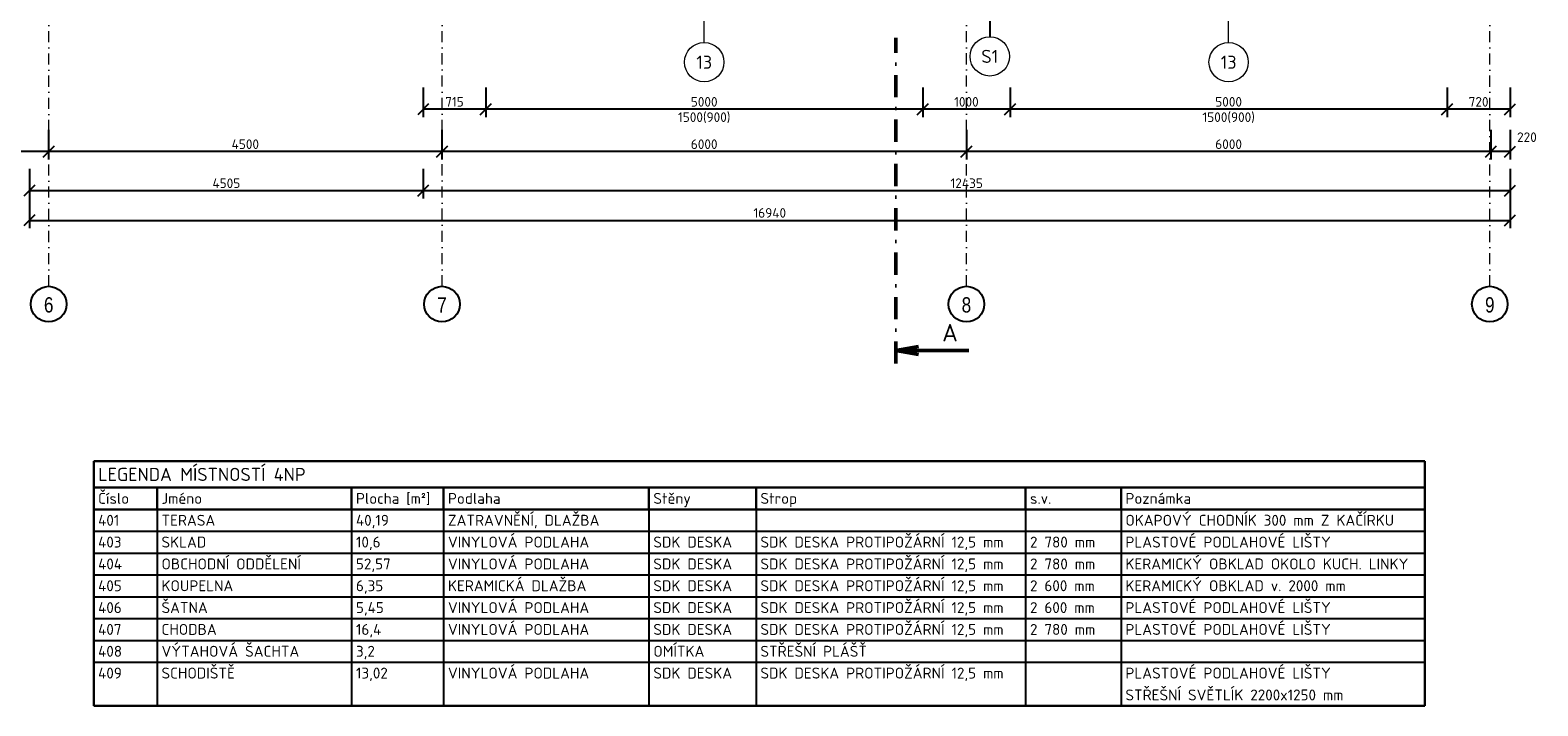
# Model space of a CAD drawing. Header units: millimetres. Extents: x -118752 to 407724, y -73278 to 155058.
# Tile 24 of 256: x 86732 to 103982, y -73278 to -65542. Entities that reach past the tile are written whole.
import ezdxf
from ezdxf.enums import TextEntityAlignment as Align

# ---------------------------------------------------------------- set-up
doc = ezdxf.new("R2010")
doc.units = ezdxf.units.MM
doc.header["$LTSCALE"] = 10
doc.linetypes.add('DASHDOT', pattern=[25.4, 12.7, -6.35, 0, -6.35])
for name, color, linetype, lineweight in [('CKBUBLINY', 1, 'Continuous', 18), ('CKBUBLINY_POPIS', 3, 'Continuous', 25), ('CKKOTY', 3, 'Continuous', 25), ('CKPOPIS_POHLED', 3, 'Continuous', 25), ('CKRASTR', 7, 'DASHDOT', 15), ('CKRASTR_POPIS', 3, 'Continuous', 25), ('CKREZY_OZNACENI', 4, 'DASHDOT', 50), ('CKTABULKY', 7, 'Continuous', 25)]:
    doc.layers.add(name, color=color, linetype=linetype, lineweight=lineweight)
doc.styles.add('Arial', font='arial.ttf', dxfattribs={"width": 0.8})
doc.styles.get("Standard").update_dxf_attribs({"font": 'isocpeur.ttf'})
doc.styles.add('TABULKY', font='isocpeur.ttf')
doc.dimstyles.new('CADKON', dxfattribs={"dimscale": 50, "dimtxt": 2.2, "dimasz": 2.5, "dimexe": 1.8, "dimexo": 5, "dimgap": 0.6, "dimtad": 1, "dimrnd": 1, "dimtxsty": 'Standard', "dimblk1": 'OBLIQUE', "dimblk2": 'OBLIQUE', "dimsah": 1, "dimcen": 2.5, "dimadec": 1, "dimazin": 2, "dimtfac": 1, "dimtdec": 4, "dimtix": 1, "dimtmove": 2, "dimatfit": 3, "dimldrblk": 'OPEN30', "dimfxl": 5, "dimfxlon": 1, "dimtolj": 1, "dimarcsym": 0})

# ---------------------------------------------------------------- blocks, each defined once
blk = doc.blocks.new('_OBLIQUE')
at = {"color": 0, "linetype": 'ByBlock'}
blk.add_line((-0.5, -0.5), (0.5, 0.5), dxfattribs=at)
blk = doc.blocks.new('*D8124')
at = {"layer": 'CKKOTY', "color": 0, "lineweight": -2}
for p, q in [((102944, -66198), (102944, -66538)), ((103664, -66198), (103664, -66538)), ((103664, -66448), (102944, -66448))]:
    blk.add_line(p, q, dxfattribs=at)
at = {"layer": 'Defpoints', "color": 0}
for p in [(102944, -65404), (103664, -65404), (102944, -66448)]:
    blk.add_point(p, dxfattribs=at)
at = {"layer": 'CKKOTY', "color": 0, "lineweight": -2, "xscale": 125, "yscale": 125, "zscale": 125, "rotation": 180}
blk.add_blockref('_OBLIQUE', (102944, -66448), dxfattribs=at)
at = {"layer": 'CKKOTY', "color": 0, "lineweight": -2, "xscale": 125, "yscale": 125, "zscale": 125}
blk.add_blockref('_OBLIQUE', (103664, -66448), dxfattribs=at)
at = {"layer": 'CKKOTY', "color": 0, "insert": (103304, -66363), "char_height": 110, "attachment_point": 5}
blk.add_mtext('\\A1;720', dxfattribs=at)
blk = doc.blocks.new('_Open90')
at = {"color": 0, "lineweight": -2}
for p, q in [((0, 0), (-1, 0)), ((-0.5, 0.5), (0, 0)), ((0, 0), (-0.5, -0.5))]:
    blk.add_line(p, q, dxfattribs=at)
blk = doc.blocks.new('*D8125')
at = {"layer": 'CKKOTY', "color": 0, "lineweight": -2}
for p, q in [((96944, -66198), (96944, -66538)), ((97944, -66198), (97944, -66538)), ((97944, -66448), (96944, -66448))]:
    blk.add_line(p, q, dxfattribs=at)
at = {"layer": 'Defpoints', "color": 0}
for p in [(96944, -65404), (97944, -65404), (96944, -66448)]:
    blk.add_point(p, dxfattribs=at)
at = {"layer": 'CKKOTY', "color": 0, "lineweight": -2, "xscale": 125, "yscale": 125, "zscale": 125, "rotation": 180}
blk.add_blockref('_OBLIQUE', (96944, -66448), dxfattribs=at)
at = {"layer": 'CKKOTY', "color": 0, "lineweight": -2, "xscale": 125, "yscale": 125, "zscale": 125}
blk.add_blockref('_OBLIQUE', (97944, -66448), dxfattribs=at)
at = {"layer": 'CKKOTY', "color": 0, "insert": (97444, -66363), "char_height": 110, "attachment_point": 5}
blk.add_mtext('\\A1;1000', dxfattribs=at)
blk = doc.blocks.new('_Open30')
at = {"color": 0, "lineweight": -2}
for p, q in [((-1, 0.27), (0, 0)), ((0, 0), (-1, -0.27)), ((0, 0), (-1, 0))]:
    blk.add_line(p, q, dxfattribs=at)
blk = doc.blocks.new('*D8126')
at = {"layer": 'CKKOTY', "color": 0, "lineweight": -2}
for p, q in [((91229, -66198), (91229, -66538)), ((91944, -66198), (91944, -66538)), ((91944, -66448), (91229, -66448))]:
    blk.add_line(p, q, dxfattribs=at)
at = {"layer": 'Defpoints', "color": 0}
for p in [(91229, -65404), (91944, -65404), (91229, -66448)]:
    blk.add_point(p, dxfattribs=at)
at = {"layer": 'CKKOTY', "color": 0, "lineweight": -2, "xscale": 125, "yscale": 125, "zscale": 125, "rotation": 180}
blk.add_blockref('_OBLIQUE', (91229, -66448), dxfattribs=at)
at = {"layer": 'CKKOTY', "color": 0, "lineweight": -2, "xscale": 125, "yscale": 125, "zscale": 125}
blk.add_blockref('_OBLIQUE', (91944, -66448), dxfattribs=at)
at = {"layer": 'CKKOTY', "color": 0, "insert": (91587, -66363), "char_height": 110, "attachment_point": 5}
blk.add_mtext('\\A1;715', dxfattribs=at)
blk = doc.blocks.new('*D8127')
at = {"layer": 'CKKOTY', "color": 0, "lineweight": -2}
for p, q in [((91944, -66198), (91944, -66538)), ((96944, -66198), (96944, -66538)), ((96944, -66448), (91944, -66448))]:
    blk.add_line(p, q, dxfattribs=at)
at = {"layer": 'Defpoints', "color": 0}
for p in [(91944, -65404), (96944, -65404), (91944, -66448)]:
    blk.add_point(p, dxfattribs=at)
at = {"layer": 'CKKOTY', "color": 0, "lineweight": -2, "xscale": 125, "yscale": 125, "zscale": 125, "rotation": 180}
blk.add_blockref('_OBLIQUE', (91944, -66448), dxfattribs=at)
at = {"layer": 'CKKOTY', "color": 0, "lineweight": -2, "xscale": 125, "yscale": 125, "zscale": 125}
blk.add_blockref('_OBLIQUE', (96944, -66448), dxfattribs=at)
at = {"layer": 'CKKOTY', "color": 0, "char_height": 110, "attachment_point": 5}
for s, insert in [('\\A1;5000', (94444, -66363)), ('\\A1;1500(900)', (94444, -66544))]:
    blk.add_mtext(s, dxfattribs=dict(at, insert=insert))
blk = doc.blocks.new('*D8128')
at = {"layer": 'CKKOTY', "color": 0, "lineweight": -2}
for p, q in [((97944, -66198), (97944, -66538)), ((102944, -66198), (102944, -66538)), ((102944, -66448), (97944, -66448))]:
    blk.add_line(p, q, dxfattribs=at)
at = {"layer": 'Defpoints', "color": 0}
for p in [(97944, -65404), (102944, -65404), (97944, -66448)]:
    blk.add_point(p, dxfattribs=at)
at = {"layer": 'CKKOTY', "color": 0, "lineweight": -2, "xscale": 125, "yscale": 125, "zscale": 125, "rotation": 180}
blk.add_blockref('_OBLIQUE', (97944, -66448), dxfattribs=at)
at = {"layer": 'CKKOTY', "color": 0, "lineweight": -2, "xscale": 125, "yscale": 125, "zscale": 125}
blk.add_blockref('_OBLIQUE', (102944, -66448), dxfattribs=at)
at = {"layer": 'CKKOTY', "color": 0, "char_height": 110, "attachment_point": 5}
for s, insert in [('\\A1;5000', (100444, -66363)), ('\\A1;1500(900)', (100444, -66544))]:
    blk.add_mtext(s, dxfattribs=dict(at, insert=insert))
blk = doc.blocks.new('*D8129')
at = {"layer": 'CKKOTY', "color": 0, "lineweight": -2}
for p, q in [((103444, -66683), (103444, -67023)), ((103664, -66683), (103664, -67023)), ((103664, -66933), (103444, -66933))]:
    blk.add_line(p, q, dxfattribs=at)
at = {"layer": 'Defpoints', "color": 0}
for p in [(103444, -65404), (103664, -65404), (103444, -66933)]:
    blk.add_point(p, dxfattribs=at)
at = {"layer": 'CKKOTY', "color": 0, "lineweight": -2, "xscale": 125, "yscale": 125, "zscale": 125, "rotation": 180}
blk.add_blockref('_OBLIQUE', (103444, -66933), dxfattribs=at)
at = {"layer": 'CKKOTY', "color": 0, "lineweight": -2, "xscale": 125, "yscale": 125, "zscale": 125}
blk.add_blockref('_OBLIQUE', (103664, -66933), dxfattribs=at)
at = {"layer": 'CKKOTY', "color": 0, "insert": (103857, -66768), "char_height": 110, "attachment_point": 5}
blk.add_mtext('\\A1;220', dxfattribs=at)
blk = doc.blocks.new('*D8130')
at = {"layer": 'CKKOTY', "color": 0, "lineweight": -2}
for p, q in [((97444, -66683), (97444, -67023)), ((103444, -66683), (103444, -67023)), ((103444, -66933), (97444, -66933))]:
    blk.add_line(p, q, dxfattribs=at)
at = {"layer": 'Defpoints', "color": 0}
for p in [(97444, -65404), (103444, -65404), (97444, -66933)]:
    blk.add_point(p, dxfattribs=at)
at = {"layer": 'CKKOTY', "color": 0, "lineweight": -2, "xscale": 125, "yscale": 125, "zscale": 125, "rotation": 180}
blk.add_blockref('_OBLIQUE', (97444, -66933), dxfattribs=at)
at = {"layer": 'CKKOTY', "color": 0, "lineweight": -2, "xscale": 125, "yscale": 125, "zscale": 125}
blk.add_blockref('_OBLIQUE', (103444, -66933), dxfattribs=at)
at = {"layer": 'CKKOTY', "color": 0, "insert": (100444, -66848), "char_height": 110, "attachment_point": 5}
blk.add_mtext('\\A1;6000', dxfattribs=at)
blk = doc.blocks.new('*D8131')
at = {"layer": 'CKKOTY', "color": 0, "lineweight": -2}
for p, q in [((91444, -66683), (91444, -67023)), ((97444, -66683), (97444, -67023)), ((97444, -66933), (91444, -66933))]:
    blk.add_line(p, q, dxfattribs=at)
at = {"layer": 'Defpoints', "color": 0}
for p in [(91444, -65404), (97444, -65404), (91444, -66933)]:
    blk.add_point(p, dxfattribs=at)
at = {"layer": 'CKKOTY', "color": 0, "lineweight": -2, "xscale": 125, "yscale": 125, "zscale": 125, "rotation": 180}
blk.add_blockref('_OBLIQUE', (91444, -66933), dxfattribs=at)
at = {"layer": 'CKKOTY', "color": 0, "lineweight": -2, "xscale": 125, "yscale": 125, "zscale": 125}
blk.add_blockref('_OBLIQUE', (97444, -66933), dxfattribs=at)
at = {"layer": 'CKKOTY', "color": 0, "insert": (94444, -66848), "char_height": 110, "attachment_point": 5}
blk.add_mtext('\\A1;6000', dxfattribs=at)
blk = doc.blocks.new('*D8132')
at = {"layer": 'CKKOTY', "color": 0, "lineweight": -2}
for p, q in [((86944, -66683), (86944, -67023)), ((91444, -66683), (91444, -67023)), ((91444, -66933), (86944, -66933))]:
    blk.add_line(p, q, dxfattribs=at)
at = {"layer": 'Defpoints', "color": 0}
for p in [(86944, -65404), (91444, -65404), (86944, -66933)]:
    blk.add_point(p, dxfattribs=at)
at = {"layer": 'CKKOTY', "color": 0, "lineweight": -2, "xscale": 125, "yscale": 125, "zscale": 125, "rotation": 180}
blk.add_blockref('_OBLIQUE', (86944, -66933), dxfattribs=at)
at = {"layer": 'CKKOTY', "color": 0, "lineweight": -2, "xscale": 125, "yscale": 125, "zscale": 125}
blk.add_blockref('_OBLIQUE', (91444, -66933), dxfattribs=at)
at = {"layer": 'CKKOTY', "color": 0, "insert": (89194, -66848), "char_height": 110, "attachment_point": 5}
blk.add_mtext('\\A1;4500', dxfattribs=at)
blk = doc.blocks.new('*D8133')
at = {"layer": 'CKKOTY', "color": 0, "lineweight": -2}
for p, q in [((85444, -66683), (85444, -67023)), ((86944, -66683), (86944, -67023)), ((86944, -66933), (85444, -66933))]:
    blk.add_line(p, q, dxfattribs=at)
at = {"layer": 'Defpoints', "color": 0}
for p in [(85444, -65199), (86944, -65404), (85444, -66933)]:
    blk.add_point(p, dxfattribs=at)
at = {"layer": 'CKKOTY', "color": 0, "lineweight": -2, "xscale": 125, "yscale": 125, "zscale": 125, "rotation": 180}
blk.add_blockref('_OBLIQUE', (85444, -66933), dxfattribs=at)
at = {"layer": 'CKKOTY', "color": 0, "lineweight": -2, "xscale": 125, "yscale": 125, "zscale": 125}
blk.add_blockref('_OBLIQUE', (86944, -66933), dxfattribs=at)
at = {"layer": 'CKKOTY', "color": 0, "insert": (86194, -66848), "char_height": 110, "attachment_point": 5}
blk.add_mtext('\\A1;1500', dxfattribs=at)
blk = doc.blocks.new('*D8134')
at = {"layer": 'CKKOTY', "color": 0, "lineweight": -2}
for p, q in [((86724, -67130), (86724, -67470)), ((91229, -67130), (91229, -67470)), ((86724, -67380), (91229, -67380))]:
    blk.add_line(p, q, dxfattribs=at)
at = {"layer": 'Defpoints', "color": 0}
for p in [(86724, -65404), (91229, -65404), (91229, -67380)]:
    blk.add_point(p, dxfattribs=at)
at = {"layer": 'CKKOTY', "color": 0, "lineweight": -2, "xscale": 125, "yscale": 125, "zscale": 125, "rotation": 180}
blk.add_blockref('_OBLIQUE', (86724, -67380), dxfattribs=at)
at = {"layer": 'CKKOTY', "color": 0, "lineweight": -2, "xscale": 125, "yscale": 125, "zscale": 125}
blk.add_blockref('_OBLIQUE', (91229, -67380), dxfattribs=at)
at = {"layer": 'CKKOTY', "color": 0, "insert": (88977, -67295), "char_height": 110, "attachment_point": 5}
blk.add_mtext('\\A1;4505', dxfattribs=at)
blk = doc.blocks.new('*D8135')
at = {"layer": 'CKKOTY', "color": 0, "lineweight": -2}
for p, q in [((91229, -67130), (91229, -67470)), ((103664, -67130), (103664, -67470)), ((91229, -67380), (103664, -67380))]:
    blk.add_line(p, q, dxfattribs=at)
at = {"layer": 'Defpoints', "color": 0}
for p in [(91229, -65404), (103664, -65404), (103664, -67380)]:
    blk.add_point(p, dxfattribs=at)
at = {"layer": 'CKKOTY', "color": 0, "lineweight": -2, "xscale": 125, "yscale": 125, "zscale": 125, "rotation": 180}
blk.add_blockref('_OBLIQUE', (91229, -67380), dxfattribs=at)
at = {"layer": 'CKKOTY', "color": 0, "lineweight": -2, "xscale": 125, "yscale": 125, "zscale": 125}
blk.add_blockref('_OBLIQUE', (103664, -67380), dxfattribs=at)
at = {"layer": 'CKKOTY', "color": 0, "insert": (97447, -67295), "char_height": 110, "attachment_point": 5}
blk.add_mtext('\\A1;12435', dxfattribs=at)
blk = doc.blocks.new('*D8311')
at = {"layer": 'CKKOTY', "color": 0, "lineweight": -2}
for p, q in [((86724, -67470), (86724, -67810)), ((103664, -67470), (103664, -67810)), ((86724, -67720), (103664, -67720))]:
    blk.add_line(p, q, dxfattribs=at)
at = {"layer": 'Defpoints', "color": 0}
for p in [(86724, -65404), (103664, -65404), (103664, -67720)]:
    blk.add_point(p, dxfattribs=at)
at = {"layer": 'CKKOTY', "color": 0, "lineweight": -2, "xscale": 125, "yscale": 125, "zscale": 125, "rotation": 180}
blk.add_blockref('_OBLIQUE', (86724, -67720), dxfattribs=at)
at = {"layer": 'CKKOTY', "color": 0, "lineweight": -2, "xscale": 125, "yscale": 125, "zscale": 125}
blk.add_blockref('_OBLIQUE', (103664, -67720), dxfattribs=at)
at = {"layer": 'CKKOTY', "color": 0, "insert": (95194, -67635), "char_height": 110, "attachment_point": 5}
blk.add_mtext('\\A1;16940', dxfattribs=at)
blk = doc.blocks.new('CK_BUBBLE_1_0_0')
at = {"color": 0, "linetype": 'ByBlock', "lineweight": -2}
blk.add_circle((0, 0), 1, dxfattribs=at)

msp = doc.modelspace()

# ---------------------------------------------------------------- linework, layer by layer
at = {"layer": 'CKBUBLINY'}
for p, q in [((94444.387, -65684.398), (94444.387, -65284.398)), ((100444.387, -65684.398), (100444.387, -65284.398))]:
    msp.add_line(p, q, dxfattribs=at)
at = {"layer": 'CKRASTR'}
for p, q in [((103432.25, -68476.36), (103444.387, -51536.667)), ((86944.387, -68476.36), (86944.387, -53491.549)), ((86944.387, -68476.36), (86944.387, -53491.549)), ((91444.373, -68475.252), (91444.373, -64698.898)), ((97444.387, -68475.252), (97444.387, -64698.898))]:
    msp.add_line(p, q, dxfattribs=at)
at = {"layer": 'CKRASTR_POPIS'}
for centre in [(86944.387, -68679.174), (91444.25, -68679.174), (97444.387, -68679.135), (103432.25, -68679.174)]:
    msp.add_circle(centre, 203.923, dxfattribs=at)
at = {"layer": 'CKREZY_OZNACENI', "ltscale": 2}
msp.add_line((96636.055, -69359.673), (96636.055, -65629.152), dxfattribs=at)
at = {"layer": 'CKREZY_OZNACENI', "linetype": 'Continuous'}
for q in [(96894.567, -69164.09), (97472.351, -69209.673), (96894.567, -69255.256)]:
    msp.add_line((96636.055, -69209.673), q, dxfattribs=at)
at = {"layer": 'CKTABULKY', "lineweight": 30}
for p, q in [((87460, -70478.5), (102688.02, -70478.5)), ((87460, -70478.5), (87460, -70778.5)), ((102688.02, -70478.5), (102688.02, -70778.5)), ((87460, -70778.5), (87460, -71028.5)), ((87460, -70778.5), (88185, -70778.5)), ((88185, -70778.5), (90410, -70778.5)), ((88185, -70778.5), (88185, -71028.5)), ((90410, -70778.5), (91462.282, -70778.5)), ((90410, -70778.5), (90410, -71028.5)), ((91462.282, -70778.5), (93812.282, -70778.5)), ((91462.282, -70778.5), (91462.282, -71028.5)), ((93812.282, -70778.5), (95037.282, -70778.5)), ((93812.282, -70778.5), (93812.282, -71028.5)), ((95037.282, -70778.5), (99213.02, -70778.5)), ((95037.282, -70778.5), (95037.282, -71028.5)), ((98121.607, -70778.5), (98121.607, -71028.5)), ((99213.02, -70778.5), (102688.02, -70778.5)), ((99213.02, -70778.5), (99213.02, -71028.5)), ((102688.02, -70778.5), (102688.02, -71028.5)), ((87460, -71028.5), (87460, -73278.5)), ((87460, -71028.5), (88185, -71028.5)), ((88185, -71028.5), (90410, -71028.5)), ((90410, -71028.5), (91462.282, -71028.5)), ((91462.282, -71028.5), (93812.282, -71028.5)), ((93812.282, -71028.5), (95037.282, -71028.5)), ((95037.282, -71028.5), (99213.02, -71028.5)), ((99213.02, -71028.5), (102688.02, -71028.5)), ((102688.02, -71028.5), (102688.02, -73278.5)), ((87460, -73278.5), (88185, -73278.5)), ((88185, -73278.5), (90410, -73278.5)), ((90410, -73278.5), (91462.282, -73278.5)), ((91462.282, -73278.5), (93812.282, -73278.5)), ((93812.282, -73278.5), (95037.282, -73278.5)), ((95037.282, -73278.5), (99213.02, -73278.5)), ((99213.02, -73278.5), (102688.02, -73278.5))]:
    msp.add_line(p, q, dxfattribs=at)
at = {"layer": 'CKTABULKY'}
for p, q in [((88185, -71028.5), (88185, -73278.5)), ((90410, -71028.5), (90410, -73278.5)), ((91462.282, -71028.5), (91462.282, -73278.5)), ((93812.282, -71028.5), (93812.282, -73278.5)), ((95037.282, -71028.5), (95037.282, -73278.5)), ((98121.607, -71028.5), (98121.607, -73278.5)), ((99213.02, -71028.5), (99213.02, -73278.5)), ((87460, -71278.5), (88185, -71278.5)), ((88185, -71278.5), (90410, -71278.5)), ((90410, -71278.5), (91462.282, -71278.5)), ((91462.282, -71278.5), (93812.282, -71278.5)), ((93812.282, -71278.5), (95037.282, -71278.5)), ((95037.282, -71278.5), (99213.02, -71278.5)), ((99213.02, -71278.5), (102688.02, -71278.5)), ((87460, -71528.5), (88185, -71528.5)), ((88185, -71528.5), (90410, -71528.5)), ((90410, -71528.5), (91462.282, -71528.5)), ((91462.282, -71528.5), (93812.282, -71528.5)), ((93812.282, -71528.5), (95037.282, -71528.5)), ((95037.282, -71528.5), (99213.02, -71528.5)), ((99213.02, -71528.5), (102688.02, -71528.5)), ((87460, -71778.5), (88185, -71778.5)), ((88185, -71778.5), (90410, -71778.5)), ((90410, -71778.5), (91462.282, -71778.5)), ((91462.282, -71778.5), (93812.282, -71778.5)), ((93812.282, -71778.5), (95037.282, -71778.5)), ((95037.282, -71778.5), (99213.02, -71778.5)), ((99213.02, -71778.5), (102688.02, -71778.5)), ((87460, -72028.5), (88185, -72028.5)), ((88185, -72028.5), (90410, -72028.5)), ((90410, -72028.5), (91462.282, -72028.5)), ((91462.282, -72028.5), (93812.282, -72028.5)), ((93812.282, -72028.5), (95037.282, -72028.5)), ((95037.282, -72028.5), (99213.02, -72028.5)), ((99213.02, -72028.5), (102688.02, -72028.5)), ((87460, -72278.5), (88185, -72278.5)), ((88185, -72278.5), (90410, -72278.5)), ((90410, -72278.5), (91462.282, -72278.5)), ((91462.282, -72278.5), (93812.282, -72278.5)), ((93812.282, -72278.5), (95037.282, -72278.5)), ((95037.282, -72278.5), (99213.02, -72278.5)), ((99213.02, -72278.5), (102688.02, -72278.5)), ((87460, -72528.5), (88185, -72528.5)), ((88185, -72528.5), (90410, -72528.5)), ((90410, -72528.5), (91462.282, -72528.5)), ((91462.282, -72528.5), (93812.282, -72528.5)), ((93812.282, -72528.5), (95037.282, -72528.5)), ((95037.282, -72528.5), (99213.02, -72528.5)), ((99213.02, -72528.5), (102688.02, -72528.5)), ((87460, -72778.5), (88185, -72778.5)), ((88185, -72778.5), (90410, -72778.5)), ((90410, -72778.5), (91462.282, -72778.5)), ((91462.282, -72778.5), (93812.282, -72778.5)), ((93812.282, -72778.5), (95037.282, -72778.5)), ((95037.282, -72778.5), (99213.02, -72778.5)), ((99213.02, -72778.5), (102688.02, -72778.5))]:
    msp.add_line(p, q, dxfattribs=at)

# ---------------------------------------------------------------- block references
at = {"layer": 'CKBUBLINY'}
ref = msp.add_blockref('CK_BUBBLE_1_0_0', (94444.387, -65909.398), dxfattribs=dict(at, xscale=225, yscale=225, zscale=225))
ref.add_attrib('NUM1', '13', dxfattribs={"layer": 'CKBUBLINY_POPIS', "height": 150}).set_placement((94444.387, -65909.398), align=Align.MIDDLE_CENTER)
ref = msp.add_blockref('CK_BUBBLE_1_0_0', (97711.29, -65842.5), dxfattribs=dict(at, xscale=225, yscale=225, zscale=225))
ref.add_attrib('NUM1', 'S1', dxfattribs={"layer": 'CKBUBLINY_POPIS', "height": 150}).set_placement((97711.29, -65842.5), align=Align.MIDDLE_CENTER)
ref = msp.add_blockref('CK_BUBBLE_1_0_0', (100444.387, -65909.398), dxfattribs=dict(at, xscale=225, yscale=225, zscale=225))
ref.add_attrib('NUM1', '13', dxfattribs={"layer": 'CKBUBLINY_POPIS', "height": 150}).set_placement((100444.387, -65909.398), align=Align.MIDDLE_CENTER)

# ---------------------------------------------------------------- texts
at = {"layer": 'CKPOPIS_POHLED'}
msp.add_text('A', height=200, dxfattribs=at).set_placement((97256.159, -69006.614), align=Align.MIDDLE_CENTER)
at = {"layer": 'CKRASTR_POPIS', "style": 'Arial', "width": 0.8}
for s, p in [('6', (86944.387, -68687.632)), ('7', (91444.25, -68687.632)), ('8', (97444.387, -68687.593)), ('9', (103432.25, -68687.632))]:
    msp.add_text(s, height=175, dxfattribs=at).set_placement(p, align=Align.MIDDLE)
at = {"layer": 'CKTABULKY', "color": 6, "style": 'TABULKY'}
msp.add_text('LEGENDA MÍSTNOSTÍ 4NP', height=150, dxfattribs=at).set_placement((87510, -70703.5))
at = {"layer": 'CKTABULKY', "style": 'TABULKY'}
for s, p in [('Číslo', (87510, -70966)), ('Jméno', (88235, -70966)), ('Plocha [m²]', (90460, -70966)), ('Podlaha', (91512.282, -70966)), ('Stěny', (93862.282, -70966)), ('Strop', (95087.282, -70966)), ('s.v.', (98171.607, -70966)), ('Poznámka', (99263.02, -70966)), ('ZATRAVNĚNÍ, DLAŽBA', (91512.282, -71216)), ('OKAPOVÝ CHODNÍK 300 mm Z KAČÍRKU', (99263.02, -71216)), ('401', (87510, -71216)), ('TERASA', (88235, -71216)), ('40,19', (90460, -71216)), ('403', (87510, -71466)), ('SKLAD', (88235, -71466)), ('10,6', (90460, -71466)), ('VINYLOVÁ PODLAHA', (91512.282, -71466)), ('SDK DESKA', (93862.282, -71466)), ('SDK DESKA PROTIPOŽÁRNÍ 12,5 mm', (95087.282, -71466)), ('2 780 mm', (98171.607, -71466)), ('PLASTOVÉ PODLAHOVÉ LIŠTY', (99263.02, -71466)), ('OBCHODNÍ ODDĚLENÍ', (88235, -71716)), ('VINYLOVÁ PODLAHA', (91512.282, -71716)), ('SDK DESKA PROTIPOŽÁRNÍ 12,5 mm', (95087.282, -71716)), ('KERAMICKÝ OBKLAD OKOLO KUCH. LINKY', (99263.02, -71716)), ('404', (87510, -71716)), ('52,57', (90460, -71716)), ('SDK DESKA', (93862.282, -71716)), ('2 780 mm', (98171.607, -71716)), ('405', (87510, -71966)), ('KOUPELNA', (88235, -71966)), ('6,35', (90460, -71966)), ('KERAMICKÁ DLAŽBA', (91512.282, -71966)), ('SDK DESKA', (93862.282, -71966)), ('SDK DESKA PROTIPOŽÁRNÍ 12,5 mm', (95087.282, -71966)), ('2 600 mm', (98171.607, -71966)), ('KERAMICKÝ OBKLAD v. 2000 mm', (99263.02, -71966)), ('406', (87510, -72216)), ('ŠATNA', (88235, -72216)), ('5,45', (90460, -72216)), ('VINYLOVÁ PODLAHA', (91512.282, -72216)), ('SDK DESKA', (93862.282, -72216)), ('SDK DESKA PROTIPOŽÁRNÍ 12,5 mm', (95087.282, -72216)), ('2 600 mm', (98171.607, -72216)), ('PLASTOVÉ PODLAHOVÉ LIŠTY', (99263.02, -72216)), ('407', (87510, -72466)), ('CHODBA', (88235, -72466)), ('16,4', (90460, -72466)), ('VINYLOVÁ PODLAHA', (91512.282, -72466)), ('SDK DESKA', (93862.282, -72466)), ('SDK DESKA PROTIPOŽÁRNÍ 12,5 mm', (95087.282, -72466)), ('2 780 mm', (98171.607, -72466)), ('PLASTOVÉ PODLAHOVÉ LIŠTY', (99263.02, -72466)), ('408', (87510, -72716)), ('VÝTAHOVÁ ŠACHTA', (88235, -72716)), ('3,2', (90460, -72716)), ('OMÍTKA', (93862.282, -72716)), ('STŘEŠNÍ PLÁŠŤ', (95087.282, -72716)), ('409', (87510, -72966)), ('SCHODIŠTĚ', (88235, -72966)), ('13,02', (90460, -72966)), ('VINYLOVÁ PODLAHA', (91512.282, -72966)), ('SDK DESKA', (93862.282, -72966)), ('SDK DESKA PROTIPOŽÁRNÍ 12,5 mm', (95087.282, -72966)), ('PLASTOVÉ PODLAHOVÉ LIŠTY', (99263.02, -72966)), ('STŘEŠNÍ SVĚTLÍK 2200x1250 mm', (99263.02, -73216))]:
    msp.add_text(s, height=125, dxfattribs=at).set_placement(p)

# ---------------------------------------------------------------- dimensions: what is measured, and where the dimension line sits
at = {"layer": 'CKKOTY'}
for base, p1, p2, override, picture, middle in [((85444.387, -66932.791), (86944.387, -65404.398), (85444.387, -65198.898), {"dimscale": 50, "dimexo": 10, "dimtmove": 2}, '*D8133', (86194.387, -66847.791)), ((91229.387, -67379.823), (86724.387, -65404.398), (91229.387, -65404.398), {"dimscale": 50, "dimexo": 10, "dimldrblk": 'Open90'}, '*D8134', (88976.887, -67294.823)), ((103664.387, -67719.636), (86724.387, -65404.398), (103664.387, -65404.398), {"dimscale": 50, "dimexo": 10}, '*D8311', (95194.387, -67634.636)), ((86944.387, -66932.791), (91444.387, -65404.398), (86944.387, -65404.398), {"dimscale": 50, "dimexo": 10, "dimtmove": 2}, '*D8132', (89194.387, -66847.791)), ((91229.387, -66448.324), (91944.387, -65404.398), (91229.387, -65404.398), {"dimscale": 50, "dimexo": 10, "dimtmove": 2}, '*D8126', (91586.887, -66363.324)), ((103664.387, -67379.823), (91229.387, -65404.398), (103664.387, -65404.398), {"dimscale": 50, "dimexo": 10, "dimtmove": 2}, '*D8135', (97446.887, -67294.823)), ((91444.387, -66932.791), (97444.387, -65404.398), (91444.387, -65404.398), {"dimscale": 50, "dimexo": 10, "dimtmove": 2}, '*D8131', (94444.387, -66847.791)), ((96944.387, -66448.324), (97944.387, -65404.398), (96944.387, -65404.398), {"dimscale": 50, "dimexo": 10, "dimtmove": 2}, '*D8125', (97444.387, -66363.324)), ((97444.387, -66932.791), (103444.387, -65404.398), (97444.387, -65404.398), {"dimscale": 50, "dimexo": 10, "dimtmove": 2}, '*D8130', (100444.387, -66847.791)), ((102944.387, -66448.324), (103664.387, -65404.398), (102944.387, -65404.398), {"dimscale": 50, "dimexo": 10, "dimldrblk": 'Open90'}, '*D8124', (103304.387, -66363.324))]:
    dim = msp.add_linear_dim(base=base, p1=p1, p2=p2, dimstyle='CADKON', override=override, dxfattribs=at)
    dim.commit()
    dim.dimension.update_dxf_attribs({"geometry": picture, "text_midpoint": middle})
for base, p1, p2, picture, middle in [((91944.387, -66448.324), (96944.387, -65404.398), (91944.387, -65404.398), '*D8127', (94444.387, -66363.324)), ((97944.387, -66448.324), (102944.387, -65404.398), (97944.387, -65404.398), '*D8128', (100444.387, -66363.324))]:
    dim = msp.add_linear_dim(base=base, p1=p1, p2=p2, text='<>\\X1500(900)', dimstyle='CADKON', override={"dimscale": 50, "dimexo": 10, "dimtmove": 2}, dxfattribs=at)
    dim.commit()
    dim.dimension.update_dxf_attribs({"geometry": picture, "text_midpoint": middle})
dim = msp.add_linear_dim(base=(103444.387, -66932.791), p1=(103664.387, -65404.398), p2=(103444.387, -65404.398), dimstyle='CADKON', override={"dimscale": 50, "dimexo": 10, "dimldrblk": 'Open90'}, dxfattribs=at)
dim.commit()
dim.dimension.update_dxf_attribs({"geometry": '*D8129', "text_midpoint": (103856.979, -66768.094), "dimtype": 160})

# ---------------------------------------------------------------- leaders
at = {"layer": 'CKBUBLINY'}
msp.add_leader([(97711.29, -65344.398), (97711.29, -65617.5)], dimstyle='CADKON', override={"dimasz": 2.5, "dimldrblk": 'DotSmall'}, dxfattribs=at)

doc.saveas('drawing.dxf')
